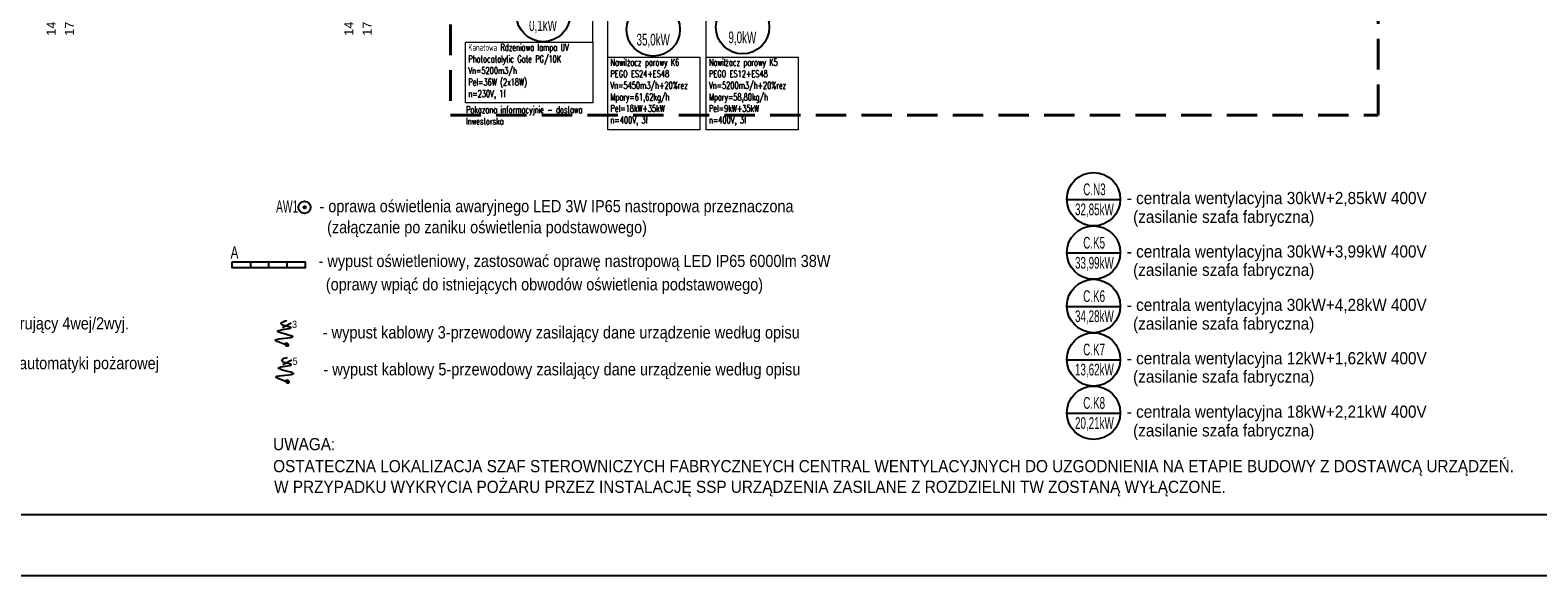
# Model space of a CAD drawing. Header units: millimetres. Extents: x -165365 to -33565, y 7406 to 103342.
# Tile 255 of 256: x -93692 to -68927, y 59977 to 68937. Entities that reach past the tile are written whole.
import ezdxf

# ---------------------------------------------------------------- set-up
doc = ezdxf.new("R2010")
doc.units = ezdxf.units.MM
doc.header["$MEASUREMENT"] = 0
doc.linetypes.add('DASHED2', pattern=[0.375, 0.25, -0.125])
for name, color, linetype in [('___INST__AR_podstawy', 3, 'Continuous'), ('ELEK AW', 222, 'Continuous'), ('ELEK GNIAZDA', 234, 'Continuous'), ('ELEK OPIS', 140, 'Continuous'), ('ELEK OŚWIETLENIE', 154, 'Continuous'), ('Obiekt', 252, 'Continuous')]:
    doc.layers.add(name, color=color, linetype=linetype)
doc.layers.add('HVAC_WENTYLACJA_ETYKIETY', color=3, linetype='Continuous', lineweight=18)
doc.styles.add('Arial', font='arial.ttf')

# ---------------------------------------------------------------- blocks, each defined once
blk = doc.blocks.new('A$C67C5DD2D')
at = {"layer": 'Obiekt', "color": 252, "char_height": 150, "attachment_point": 7, "rotation": 90, "style": 'Arial'}
for s, insert in [('\\A1;{\\fArial|b0|i0|c238|p38;148}', (72095, 1010)), ('\\A1;{\\fArial|b0|i0|c238|p38;177}', (72393, 1010)), ('\\A1;{\\fArial|b0|i0|c238|p38;148}', (76985, 1010)), ('\\A1;{\\fArial|b0|i0|c238|p38;177}', (77283, 1010))]:
    blk.add_mtext(s, dxfattribs=dict(at, insert=insert))
blk = doc.blocks.new('wypust')
at = {"layer": 'ELEK GNIAZDA'}
h = blk.add_hatch(dxfattribs=at)
h.set_pattern_fill('ANSI31', color=256, scale=0.40095, style=0)
h.set_pattern_definition([(45, (101436.0201, 117475.25299), (-0.03543930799, 0.03543930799), [])])
edge = h.paths.add_edge_path()
edge.add_line((50613.5, -9777.6), (50610.7, -9777.6))
edge.add_arc((50612.1, -9780.2), 2.99, 118.546, 177.3028)
edge.add_spline(control_points=[(50609.1, -9780.1), (50609.2, -9780.2), (50609.4, -9780.2), (50609.5, -9780.2)], knot_values=[0, 0, 0, 0, 0.181487, 0.181487, 0.181487, 0.181487], weights=[1, 1, 1, 1], degree=3, periodic=0)
edge.add_line((50609.5, -9780.2), (50609.1, -9780.2))
edge.add_arc((50612.1, -9780.2), 2.99, 180, 0)
edge.add_arc((50612.1, -9780.2), 2.99, 0, 61.454)
blk.add_line((50604.7, -9752.6), (50619, -9744.6), dxfattribs=at)
blk.add_spline([(50609.5, -9780.2), (50593.5, -9772.8), (50621.8, -9767.3), (50597.2, -9758.1), (50618.4, -9752.6), (50602.7, -9746.2), (50609.5, -9741.4), (50610.9, -9741.4), (50610.9, -9742.1)], degree=3, dxfattribs=at)
at = {"layer": 'ELEK GNIAZDA', "style": 'Arial', "width": 0.85}
blk.add_text('3', height=12, dxfattribs=at).set_placement((50620.8, -9753.2, 5562.8))
blk = doc.blocks.new('wypust 5-przewodowy')
at = {"layer": 'ELEK GNIAZDA'}
h = blk.add_hatch(dxfattribs=at)
h.set_pattern_fill('ANSI31', color=256, scale=0.40095, angle=360, style=0)
h.set_pattern_definition([(45, (50826.497237, 127255.50113), (-0.03543930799, 0.03543930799), [])])
edge = h.paths.add_edge_path()
edge.add_line((4, 2.6), (1.1, 2.6))
edge.add_arc((2.6, 0), 2.99, 118.546, 177.3028)
edge.add_spline(control_points=[(-0.4, 0.1), (-0.3, 0.1), (-0.1, 0), (0, 0)], knot_values=[0, 0, 0, 0, 0.181487, 0.181487, 0.181487, 0.181487], weights=[1, 1, 1, 1], degree=3, periodic=0)
edge.add_line((0, 0), (-0.4, 0))
edge.add_arc((2.6, 0), 2.99, 180, 0)
edge.add_arc((2.6, 0), 2.99, 0, 61.454)
blk.add_line((-4.8, 27.6), (9.5, 35.6), dxfattribs=at)
blk.add_spline([(0, 0), (-16, 7.5), (12.3, 13), (-12.3, 22.2), (8.9, 27.6), (-6.8, 34.1), (0, 38.9), (1.4, 38.9), (1.4, 38.2)], degree=3, dxfattribs=at)
at = {"layer": 'ELEK GNIAZDA', "style": 'Arial', "width": 0.85}
blk.add_text('5', height=12, dxfattribs=at).set_placement((11.3, 27.1, 5562.8))
blk = doc.blocks.new('Neptun compact 6000')
at = {"layer": 'ELEK OŚWIETLENIE', "ltscale": 0.1}
for p, q in [((19015.6, 38690), (19015.6, 38680)), ((19045.7, 38690), (19045.7, 38680)), ((19075.7, 38690), (19075.7, 38680))]:
    blk.add_line(p, q, dxfattribs=at)
at = {"layer": 'ELEK OŚWIETLENIE'}
blk.add_lwpolyline([(18985.7, 38690), (19105.7, 38690), (19105.7, 38680), (18985.7, 38680)], close=True, dxfattribs=at)
at = {"layer": 'ELEK OPIS', "style": 'Arial', "width": 0.7}
blk.add_text('A', height=20, dxfattribs=at).set_placement((18983.1, 38695.3))
blk = doc.blocks.new('AW1')
at = {"layer": 'ELEK AW'}
for radius in [10, 2]:
    blk.add_circle((22916.4, -13675.6), radius, dxfattribs=at)
at = {"layer": 'ELEK AW', "style": 'Arial', "width": 0.6}
blk.add_text('AW1', height=20, dxfattribs=at).set_placement((22869.7, -13684.3))

msp = doc.modelspace()

# ---------------------------------------------------------------- linework, layer by layer
at = {"layer": 'ELEK OPIS'}
for p, q in [((-76663.27361, 66155.42187), (-75786.41566, 66155.42187)), ((-76663.27361, 65278.56391), (-75786.41566, 65278.56391)), ((-76663.27361, 64401.70596), (-75786.41566, 64401.70596)), ((-76663.27361, 63524.848), (-75786.41566, 63524.848)), ((-76663.27361, 62647.99005), (-75786.41566, 62647.99005))]:
    msp.add_line(p, q, dxfattribs=at)
for centre in [(-76224.88681, 66161.50278), (-76224.88681, 65284.64483), (-76224.88681, 64407.78687), (-76224.88681, 63530.92891), (-76224.88681, 62654.07096)]:
    msp.add_circle(centre, 438.42898, dxfattribs=at)

# ---------------------------------------------------------------- block references
msp.add_blockref('A$C67C5DD2D', (-165365.15013, 67834.47819))
at = {"layer": 'ELEK AW', "xscale": 10, "yscale": 10, "zscale": 10}
msp.add_blockref('AW1', (-318349.10104, 202783.97397, -333.07802), dxfattribs=at)
at = {"layer": 'ELEK GNIAZDA', "xscale": 10, "yscale": 10, "zscale": 10}
for name, p in [('wypust', (-595596.52217, 161578.36664)), ('wypust 5-przewodowy', (-89491.08789, 63169.91613))]:
    msp.add_blockref(name, p, dxfattribs=at)
at = {"layer": 'ELEK OŚWIETLENIE', "xscale": 10, "yscale": 10, "zscale": 10}
msp.add_blockref('Neptun compact 6000', (-280231.34712, -321767.58986, -118.3078), dxfattribs=at)

# ---------------------------------------------------------------- texts
at = {"layer": 'ELEK OPIS', "style": 'Arial'}
for s, height, width, p in [('C.N3', 192.456, 0.6, (-76394.34128, 66227.23357)), ('32,85kW', 192.456, 0.6, (-76529.46783, 65897.77963)), ('C.K5', 192.456, 0.6, (-76394.34128, 65350.37561)), ('33,99kW', 192.456, 0.6, (-76529.46783, 65020.92168)), ('C.K6', 192.456, 0.6, (-76394.34128, 64473.51765)), ('34,28kW', 192.456, 0.6, (-76529.46783, 64144.06372)), ('C.K7', 192.456, 0.6, (-76394.34128, 63596.6597)), ('13,62kW', 192.456, 0.6, (-76529.46783, 63267.20577)), ('C.K8', 192.456, 0.6, (-76394.34128, 62719.80174)), ('20,21kW', 192.456, 0.6, (-76529.46783, 62390.34781)), ('UWAGA:', 200, 0.9, (-89700.68399, 62039.93322)), ('OSTATECZNA LOKALIZACJA SZAF STEROWNICZYCH FABRYCZNEYCH CENTRAL WENTYLACYJNYCH DO UZGODNIENIA NA ETAPIE BUDOWY Z DOSTAWCĄ URZĄDZEŃ.', 200, 0.9, (-89700.68399, 61678.91248)), ('W PRZYPADKU WYKRYCIA POŻARU PRZEZ INSTALACJĘ SSP URZĄDZENIA ZASILANE Z ROZDZIELNI TW ZOSTANĄ WYŁĄCZONE.', 200, 0.9, (-89684.77031, 61339.32409))]:
    msp.add_text(s, height=height, dxfattribs=dict(at, width=width)).set_placement(p)
at = {"layer": 'ELEK OPIS', "color": 7, "style": 'Arial'}
for s, height, width, p in [('- oprawa oświetlenia awaryjnego LED 3W IP65 nastropowa przeznaczona ', 200, 0.85, (-88940.1641, 65947.38054)), ('- centrala wentylacyjna 30kW+2,85kW 400V', 200, 0.9, (-75679.03722, 66080.53621)), ('(zasilanie szafa fabryczna)', 200, 0.9, (-75575.03722, 65773.03621)), ('(załączanie po zaniku oświetlenia podstawowego)', 200, 0.85, (-88814.46409, 65602.06387)), ('- centrala wentylacyjna 30kW+3,99kW 400V', 200, 0.9, (-75679.03722, 65203.67825)), ('- wypust oświetleniowy, zastosować oprawę nastropową LED IP65 6000lm 38W  ', 200, 0.85, (-88953.98679, 65047.62496, -118.3078)), ('(oprawy wpiąć do istniejących obwodów oświetlenia podstawowego)', 200, 0.85, (-88834.30173, 64663.69058, -118.3078)), ('(zasilanie szafa fabryczna)', 200, 0.9, (-75575.07939, 64902.25917)), ('- centrala wentylacyjna 30kW+4,28kW 400V', 200, 0.9, (-75679.03722, 64326.8203)), ('- element kontrolno-sterujący 4wej/2wyj.', 200, 0.85, (-96291.22075, 64023.11055)), ('(zasilanie szafa fabryczna)', 200, 0.9, (-75575.12157, 64019.3203)), ('- wypust kablowy 3-przewodowy zasilający dane urządzenie według opisu', 201.6, 0.85, (-88886.70565, 63874.34522)), ('- centrala wentylacyjna 12kW+1,62kW 400V', 200, 0.9, (-75679.03722, 63449.96234)), ('- zasilacz sygnalizacji i automatyki pożarowej', 200, 0.85, (-96328.50568, 63370.21932)), ('- wypust kablowy 5-przewodowy zasilający dane urządzenie według opisu', 201.6, 0.85, (-88876.5, 63268.37608)), ('(zasilanie szafa fabryczna)', 200, 0.9, (-75575.07939, 63148.54326)), ('- centrala wentylacyjna 18kW+2,21kW 400V', 200, 0.9, (-75679.03722, 62573.10439)), ('(zasilanie szafa fabryczna)', 200, 0.9, (-75575.12157, 62265.60439))]:
    msp.add_text(s, height=height, dxfattribs=dict(at, width=width)).set_placement(p)
at = {"layer": 'HVAC_WENTYLACJA_ETYKIETY', "insert": (-86532.7704, 67688.88541), "char_height": 113.75, "width": 2745.3913982, "attachment_point": 1}
msp.add_mtext('\\Fromans|c238;\\W0.7;Pokazana informacyjnie - dostawa \\PInwestorska\\P', dxfattribs=at)

# ---------------------------------------------------------------- next in the draw order: linework, layer by layer
msp.add_lwpolyline([(-108904.5, 59977.30806), (-108904.5, 101977.30806), (-48904.5, 101977.30806), (-48904.5, 59977.30806)], close=True)
at = {"layer": '___INST__AR_podstawy', "color": 80, "linetype": 'DASHED2', "lineweight": 40, "ltscale": 2000}
msp.add_lwpolyline([(-86787.00075, 67542.3908), (-71552.16033, 67542.3908), (-71552.16033, 73041.19096), (-66702.21322, 73041.19096), (-66702.21322, 77799.86906), (-78852.21156, 85099.86906), (-83127.00075, 87027.5955), (-86787.00075, 87027.5955)], close=True, dxfattribs=at)
at = {"layer": 'ELEK OPIS'}
msp.add_lwpolyline([(-107104.5, 60977.30806), (-107104.5, 100977.30806), (-49904.5, 100977.30806), (-49904.5, 60977.30806)], close=True, dxfattribs=at)
for centre in [(-85264.43771, 69185.03855), (-83458.04552, 68948.76922), (-81990.41726, 68985.6012)]:
    msp.add_circle(centre, 438.42898, dxfattribs=at)
at = {"layer": 'HVAC_WENTYLACJA_ETYKIETY'}
for p, q in [((-84205.0118, 68493.22422), (-84205.0118, 69823.28462)), ((-82586.58145, 68493.22422), (-82586.58145, 69741.1705))]:
    msp.add_line(p, q, dxfattribs=at)
msp.add_lwpolyline([(-84446.90605, 68737.18453), (-84446.90605, 69839.52071), (-84446.90605, 69839.52071)], dxfattribs=at)
for points in [[(-86539.32554, 68737.18453), (-84446.90605, 68737.18453), (-84446.90605, 67743.20349), (-86539.32554, 67743.20349)], [(-84205.0118, 68493.22422), (-82692.59231, 68493.22422), (-82692.59231, 67299.24319), (-84205.0118, 67299.24319)], [(-82586.58145, 68493.22422), (-81074.16196, 68493.22422), (-81074.16196, 67299.24319), (-82586.58145, 67299.24319)]]:
    msp.add_lwpolyline(points, close=True, dxfattribs=at)

# ---------------------------------------------------------------- next in the draw order: texts
at = {"layer": 'ELEK OPIS', "style": 'Arial', "width": 0.6}
for s, p in [('0,1kW', (-85496.51874, 68921.3154)), ('35,0kW', (-83731.62655, 68685.04607)), ('9,0kW', (-82222.49829, 68721.87805))]:
    msp.add_text(s, height=192.456, dxfattribs=at).set_placement(p)
at = {"layer": 'HVAC_WENTYLACJA_ETYKIETY', "char_height": 113.75, "width": 2745.3913982, "attachment_point": 1}
for s, insert in [('\\Fromans|c238;\\W0.7;Kanałowa Rdzeniowa lampa UV\\PPhotocatalytic Gate PG/10K \\PVn=5200m3/h\\PPel=36W (2x18W)\\Pn=230V, 1f\\P', (-86495.24845, 68710.37299)), ('\\Fromans|c238;\\W0.7;Nawilżacz parowy K6\\PPEGO ES24+ES48 \\PVn=5450m3/h+20%rez\\PMpary=61,62kg/h\\PPel=18kW+35kW\\Pn=400V, 3f\\P', (-84160.93472, 68466.41269)), ('\\Fromans|c238;\\W0.7;Nawilżacz parowy K5\\PPEGO ES12+ES48 \\PVn=5200m3/h+20%rez\\PMpary=58,80kg/h\\PPel=9kW+35kW\\Pn=400V, 3f\\P', (-82542.50437, 68466.41269))]:
    msp.add_mtext(s, dxfattribs=dict(at, insert=insert))

doc.saveas('drawing.dxf')
